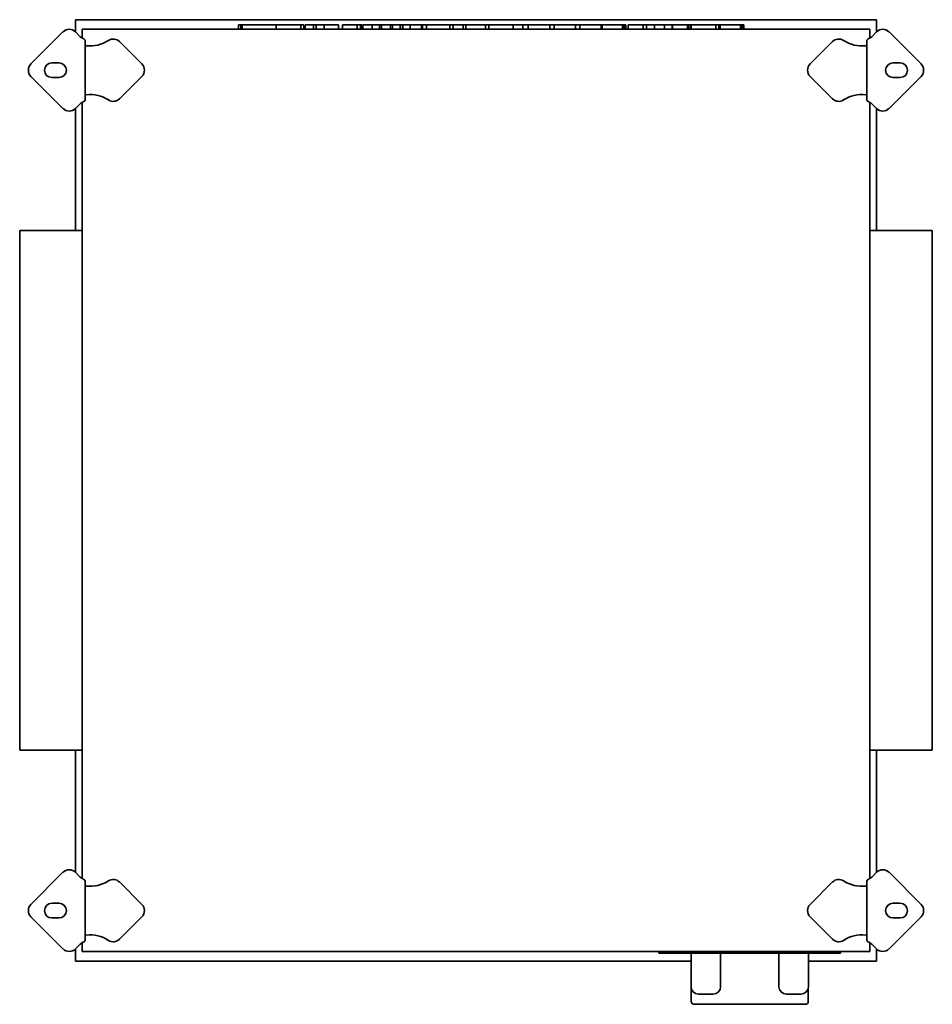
# Model space of a CAD drawing. Header units: millimetres. Extents: x 318 to 942, y 109 to 782.
import ezdxf

# ---------------------------------------------------------------- set-up
doc = ezdxf.new("R2010")
doc.units = ezdxf.units.MM
doc.header["$LTSCALE"] = 3
doc.layers.add('Krawędzie widoczne(ISO)', color=7, linetype='Continuous', lineweight=35, true_color=0x262659)

msp = doc.modelspace()

# ---------------------------------------------------------------- linework, layer by layer
at = {"layer": 'Krawędzie widoczne(ISO)'}
for p, q in [((903.5, 781.75), (356.5, 781.75)), ((356.5, 781.75), (356.5, 773.28)), ((903.5, 773.28), (903.5, 781.75)), ((325.96, 751.49), (347.88, 773.41)), ((356.37, 773.41), (359.2, 770.58)), ((899, 775.25), (361, 775.25)), ((361, 775.25), (361, 769.22)), ((467.71, 778.25), (469.4, 778.25)), ((467.71, 778.25), (467.71, 775.25)), ((469.4, 778.25), (469.4, 775.25)), ((469.4, 778.25), (470.38, 778.25)), ((470.38, 778.25), (470.38, 775.25)), ((470.38, 778.25), (492.76, 778.25)), ((492.76, 778.25), (493.54, 778.25)), ((493.54, 778.25), (493.54, 775.25)), ((493.54, 778.25), (500.06, 778.25)), ((500.06, 778.25), (510.36, 778.25)), ((510.36, 778.25), (510.36, 775.25)), ((510.36, 778.25), (511.56, 778.25)), ((511.56, 778.25), (512.49, 778.25)), ((512.49, 778.25), (512.49, 775.25)), ((513.23, 778.25), (513.23, 775.25)), ((513.23, 778.25), (518.89, 778.25)), ((518.89, 778.25), (518.89, 775.25)), ((518.89, 778.25), (520.8, 778.25)), ((520.8, 778.25), (520.8, 775.25)), ((520.8, 778.25), (526.34, 778.25)), ((526.34, 778.25), (529.28, 778.25)), ((526.34, 778.25), (526.34, 775.25)), ((529.28, 778.25), (536.14, 778.25)), ((536.14, 778.25), (536.14, 775.25)), ((538.72, 778.25), (538.72, 775.25)), ((538.72, 778.25), (541.88, 778.25)), ((541.88, 778.25), (548.84, 778.25)), ((548.84, 778.25), (551.19, 778.25)), ((548.84, 778.25), (548.84, 775.25)), ((551.19, 778.25), (551.95, 778.25)), ((551.19, 778.25), (551.19, 775.25)), ((551.95, 778.25), (551.95, 775.25)), ((552.69, 778.25), (555.55, 778.25)), ((552.69, 778.25), (552.69, 775.25)), ((555.55, 778.25), (559.12, 778.25)), ((559.12, 778.25), (564.14, 778.25)), ((559.12, 778.25), (559.12, 775.25)), ((564.14, 778.25), (565.41, 778.25)), ((564.14, 778.25), (564.14, 775.25)), ((565.41, 778.25), (571.7, 778.25)), ((565.41, 778.25), (565.41, 775.25)), ((571.7, 778.25), (572.94, 778.25)), ((571.7, 778.25), (571.7, 775.25)), ((572.94, 778.25), (578.11, 778.25)), ((572.94, 778.25), (572.94, 775.25)), ((578.11, 778.25), (578.52, 778.25)), ((578.11, 778.25), (578.11, 775.25)), ((578.52, 778.25), (578.52, 775.25)), ((578.52, 778.25), (580.11, 778.25)), ((580.11, 778.25), (585.1, 778.25)), ((580.11, 778.25), (580.11, 775.25)), ((585.1, 778.25), (592.83, 778.25)), ((585.1, 778.25), (585.1, 775.25)), ((592.83, 778.25), (593.5, 778.25)), ((592.83, 778.25), (592.83, 775.25)), ((593.5, 778.25), (596.09, 778.25)), ((593.5, 778.25), (593.5, 775.25)), ((596.09, 778.25), (604.08, 778.25)), ((596.09, 778.25), (596.09, 775.25)), ((604.08, 778.25), (609.99, 778.25)), ((609.99, 778.25), (612.07, 778.25)), ((612.07, 778.25), (614.3, 778.25)), ((612.07, 778.25), (612.07, 775.25)), ((614.3, 778.25), (621.14, 778.25)), ((614.3, 778.25), (614.3, 775.25)), ((621.14, 778.25), (621.58, 778.25)), ((621.14, 778.25), (621.14, 775.25)), ((621.58, 778.25), (623.01, 778.25)), ((623.01, 778.25), (636.53, 778.25)), ((623.01, 778.25), (623.01, 775.25)), ((636.53, 778.25), (638.76, 778.25)), ((636.53, 778.25), (636.53, 775.25)), ((638.76, 778.25), (648.55, 778.25)), ((638.76, 778.25), (638.76, 775.25)), ((648.55, 778.25), (652.56, 778.25)), ((652.56, 778.25), (655.33, 778.25)), ((655.33, 778.25), (659.43, 778.25)), ((655.33, 778.25), (655.33, 775.25)), ((659.43, 778.25), (661.88, 778.25)), ((661.88, 778.25), (661.88, 775.25)), ((661.88, 778.25), (664.84, 778.25)), ((664.84, 778.25), (665.65, 778.25)), ((665.65, 778.25), (672.38, 778.25)), ((665.65, 778.25), (665.65, 775.25)), ((672.38, 778.25), (678.36, 778.25)), ((678.36, 778.25), (680.5, 778.25)), ((680.5, 778.25), (682.2, 778.25)), ((680.5, 778.25), (680.5, 775.25)), ((682.2, 778.25), (683.4, 778.25)), ((683.4, 778.25), (689.9, 778.25)), ((683.4, 778.25), (683.4, 775.25)), ((689.9, 778.25), (695.94, 778.25)), ((695.94, 778.25), (698.07, 778.25)), ((698.07, 778.25), (700.92, 778.25)), ((698.07, 778.25), (698.07, 775.25)), ((700.92, 778.25), (707.42, 778.25)), ((700.92, 778.25), (700.92, 775.25)), ((707.42, 778.25), (713.46, 778.25)), ((713.46, 778.25), (715.59, 778.25)), ((715.59, 778.25), (715.59, 775.25)), ((715.59, 778.25), (716.24, 778.25)), ((716.24, 778.25), (717.78, 778.25)), ((716.24, 778.25), (716.24, 775.25)), ((717.78, 778.25), (719.65, 778.25)), ((719.65, 778.25), (722.81, 778.25)), ((722.81, 778.25), (730.01, 778.25)), ((730.01, 778.25), (730.53, 778.25)), ((730.01, 778.25), (730.01, 775.25)), ((730.53, 778.25), (731.34, 778.25)), ((730.53, 778.25), (730.53, 775.25)), ((731.34, 778.25), (732.32, 778.25)), ((731.34, 778.25), (731.34, 775.25)), ((732.32, 778.25), (732.32, 775.25)), ((733.96, 778.25), (737.12, 778.25)), ((733.96, 778.25), (733.96, 775.25)), ((737.12, 778.25), (744.08, 778.25)), ((744.08, 778.25), (746.44, 778.25)), ((744.08, 778.25), (744.08, 775.25)), ((746.44, 778.25), (746.49, 778.25)), ((746.44, 778.25), (746.44, 775.25)), ((746.49, 778.25), (746.49, 775.25)), ((746.49, 778.25), (751.9, 778.25)), ((751.9, 778.25), (751.9, 775.25)), ((751.9, 778.25), (758.74, 778.25)), ((758.74, 778.25), (759.18, 778.25)), ((758.74, 778.25), (758.74, 775.25)), ((759.18, 778.25), (761.46, 778.25)), ((761.46, 778.25), (762.91, 778.25)), ((762.91, 778.25), (763.94, 778.25)), ((763.94, 778.25), (763.94, 775.25)), ((764.25, 778.25), (767.42, 778.25)), ((764.25, 778.25), (764.25, 775.25)), ((767.42, 778.25), (774.55, 778.25)), ((774.55, 778.25), (775.43, 778.25)), ((774.55, 778.25), (774.55, 775.25)), ((775.43, 778.25), (775.43, 775.25)), ((775.43, 778.25), (776.85, 778.25)), ((776.85, 778.25), (776.85, 775.25)), ((776.95, 778.25), (783.47, 778.25)), ((776.95, 778.25), (776.95, 775.25)), ((783.47, 778.25), (793.76, 778.25)), ((793.76, 778.25), (794.97, 778.25)), ((793.76, 778.25), (793.76, 775.25)), ((794.97, 778.25), (795.9, 778.25)), ((795.9, 778.25), (795.9, 775.25)), ((796.04, 778.25), (796.85, 778.25)), ((796.04, 778.25), (796.04, 775.25)), ((796.85, 778.25), (798.4, 778.25)), ((796.85, 778.25), (796.85, 775.25)), ((798.4, 778.25), (800.26, 778.25)), ((800.26, 778.25), (803.42, 778.25)), ((803.42, 778.25), (810.63, 778.25)), ((810.63, 778.25), (811.14, 778.25)), ((810.63, 778.25), (810.63, 775.25)), ((811.14, 778.25), (811.95, 778.25)), ((811.14, 778.25), (811.14, 775.25)), ((811.95, 778.25), (812.93, 778.25)), ((811.95, 778.25), (811.95, 775.25)), ((812.93, 778.25), (812.93, 775.25)), ((899, 769.22), (899, 775.25)), ((900.8, 770.58), (903.63, 773.41)), ((912.12, 773.41), (934.04, 751.49)), ((363, 767.62), (363, 726.88)), ((386.48, 766.79), (401.78, 751.49)), ((858.22, 751.49), (873.52, 766.79)), ((897, 726.88), (897, 767.62)), ((340.21, 752.25), (345.21, 752.25)), ((914.79, 752.25), (919.79, 752.25)), ((347.88, 721.09), (325.96, 743.01)), ((345.21, 742.25), (340.21, 742.25)), ((401.78, 743.01), (386.48, 727.71)), ((873.52, 727.71), (858.22, 743.01)), ((934.04, 743.01), (912.12, 721.09)), ((919.79, 742.25), (914.79, 742.25)), ((359.2, 723.92), (356.37, 721.09)), ((356.5, 721.22), (356.5, 637.75)), ((361, 725.28), (361, 195.22)), ((899, 195.22), (899, 725.28)), ((903.63, 721.09), (900.8, 723.92)), ((903.5, 637.75), (903.5, 721.22)), ((318.3, 637.75), (318.3, 282.75)), ((361, 637.75), (318.3, 637.75)), ((941.7, 637.75), (899, 637.75)), ((941.7, 282.75), (941.7, 637.75)), ((361, 282.75), (318.3, 282.75)), ((356.5, 282.75), (356.5, 199.28)), ((941.7, 282.75), (899, 282.75)), ((903.5, 199.28), (903.5, 282.75)), ((325.96, 177.49), (347.88, 199.41)), ((356.37, 199.41), (359.2, 196.58)), ((900.8, 196.58), (903.63, 199.41)), ((912.12, 199.41), (934.04, 177.49)), ((363, 193.62), (363, 152.88)), ((386.48, 192.79), (401.78, 177.49)), ((858.22, 177.49), (873.52, 192.79)), ((897, 152.88), (897, 193.62)), ((340.21, 178.25), (345.21, 178.25)), ((914.79, 178.25), (919.79, 178.25)), ((347.88, 147.09), (325.96, 169.01)), ((345.21, 168.25), (340.21, 168.25)), ((401.78, 169.01), (386.48, 153.71)), ((873.52, 153.71), (858.22, 169.01)), ((934.04, 169.01), (912.12, 147.09)), ((919.79, 168.25), (914.79, 168.25)), ((359.2, 149.92), (356.37, 147.09)), ((361, 151.28), (361, 145.25)), ((899, 145.25), (899, 151.28)), ((903.63, 147.09), (900.8, 149.92)), ((356.5, 147.22), (356.5, 138.75)), ((361, 145.25), (899, 145.25)), ((755, 145.25), (755, 144.25)), ((759, 144.25), (755, 144.25)), ((759, 144.25), (875, 144.25)), ((776.9, 144.25), (776.9, 121.25)), ((797.1, 144.25), (797.1, 121.25)), ((836.9, 144.25), (836.9, 121.25)), ((857.1, 144.25), (857.1, 121.25)), ((879, 144.25), (875, 144.25)), ((879, 144.25), (879, 145.25)), ((903.5, 138.75), (903.5, 147.22)), ((356.5, 138.75), (776.9, 138.75)), ((857.1, 138.75), (903.5, 138.75)), ((777, 120.26), (777, 111.25)), ((792.1, 116.25), (781.9, 116.25)), ((852.1, 116.25), (841.9, 116.25)), ((857, 120.26), (857, 111.25)), ((855, 109.25), (779, 109.25))]:
    msp.add_line(p, q, dxfattribs=at)
for centre, radius, start, end in [((352.13, 769.17), 6, 45, 135), ((907.87, 769.17), 6, 45, 135), ((375.46, 786.85), 23, 225, 228.43233), ((366.42, 786.85), 23, 263.45491, 303.05946), ((382.24, 762.54), 6, 45, 123.05946), ((877.76, 762.54), 6, 56.94054, 135), ((893.58, 786.85), 23, 236.94054, 276.54509), ((884.54, 786.85), 23, 311.56767, 315), ((330.21, 747.25), 6, 135, 225), ((340.21, 747.25), 5, 90, 270), ((345.21, 747.25), 5, 270, 90), ((397.53, 747.25), 6, 315, 45), ((862.47, 747.25), 6, 135, 225), ((914.79, 747.25), 5, 90, 270), ((919.79, 747.25), 5, 270, 90), ((929.79, 747.25), 6, 315, 45), ((366.42, 707.65), 23, 56.94054, 96.54509), ((382.24, 731.96), 6, 236.94054, 315), ((877.76, 731.96), 6, 225, 303.05946), ((893.58, 707.65), 23, 83.45491, 123.05946), ((352.13, 725.33), 6, 225, 315), ((375.46, 707.65), 23, 131.56767, 135), ((884.54, 707.65), 23, 45, 48.43233), ((907.87, 725.33), 6, 225, 315), ((352.13, 195.17), 6, 45, 135), ((375.46, 212.85), 23, 225, 228.43233), ((884.54, 212.85), 23, 311.56767, 315), ((907.87, 195.17), 6, 45, 135), ((366.42, 212.85), 23, 263.45491, 303.05946), ((382.24, 188.54), 6, 45, 123.05946), ((877.76, 188.54), 6, 56.94054, 135), ((893.58, 212.85), 23, 236.94054, 276.54509), ((330.21, 173.25), 6, 135, 225), ((340.21, 173.25), 5, 90, 270), ((345.21, 173.25), 5, 270, 90), ((397.53, 173.25), 6, 315, 45), ((862.47, 173.25), 6, 135, 225), ((914.79, 173.25), 5, 90, 270), ((919.79, 173.25), 5, 270, 90), ((929.79, 173.25), 6, 315, 45), ((366.42, 133.65), 23, 56.94054, 96.54509), ((893.58, 133.65), 23, 83.45491, 123.05946), ((375.46, 133.65), 23, 131.56767, 135), ((382.24, 157.96), 6, 236.94054, 315), ((877.76, 157.96), 6, 225, 303.05946), ((884.54, 133.65), 23, 45, 48.43233), ((352.13, 151.33), 6, 225, 315), ((907.87, 151.33), 6, 225, 315), ((781.9, 121.25), 5, 180, 270), ((792.1, 121.25), 5, 270, 0), ((841.9, 121.25), 5, 180, 270), ((852.1, 121.25), 5, 270, 0), ((779, 111.25), 2, 180, 270), ((855, 111.25), 2, 270, 0)]:
    msp.add_arc(centre, radius, start, end, dxfattribs=at)
for points, knots in [([(363, 767.62), (363, 767.77), (362.92, 767.92), (362.64, 768.24), (362.42, 768.4), (361.9, 768.73), (361.59, 768.91), (361.09, 769.18), (360.91, 769.27), (360.56, 769.45), (360.38, 769.54), (360.2, 769.64)], [0, 0, 0, 0, 0.1211213, 0.1211213, 0.2427051, 0.2427051, 0.3638749, 0.3638749, 0.4245444, 0.4245444, 0.4853945, 0.4853945, 0.4853945, 0.4853945]), ([(899.8, 769.64), (899.44, 769.45), (899.08, 769.27), (898.41, 768.91), (898.1, 768.74), (897.58, 768.4), (897.37, 768.24), (897.08, 767.92), (897, 767.77), (897, 767.62)], [0, 0, 0, 0, 0.1219861, 0.1219861, 0.243369, 0.243369, 0.3653617, 0.3653617, 0.48689, 0.48689, 0.48689, 0.48689]), ([(363.8, 764), (363.79, 764), (363.77, 764), (363.76, 764.01), (363.74, 764.01), (363.73, 764.02), (363.71, 764.02), (363.7, 764.02), (363.68, 764.03), (363.67, 764.03), (363.66, 764.04), (363.64, 764.04), (363.63, 764.04), (363.61, 764.05), (363.6, 764.05), (363.58, 764.06), (363.57, 764.06), (363.56, 764.06), (363.54, 764.07), (363.53, 764.07), (363.52, 764.08), (363.5, 764.08), (363.5, 764.08), (363.49, 764.08), (363.49, 764.08), (363.48, 764.09), (363.47, 764.09), (363.46, 764.09), (363.45, 764.1), (363.44, 764.1), (363.42, 764.11), (363.41, 764.11), (363.4, 764.12), (363.39, 764.12), (363.37, 764.13), (363.36, 764.13), (363.35, 764.14), (363.34, 764.14), (363.32, 764.15), (363.31, 764.15), (363.3, 764.16), (363.29, 764.16), (363.28, 764.17), (363.27, 764.17), (363.26, 764.18), (363.25, 764.18), (363.24, 764.18), (363.23, 764.19), (363.23, 764.19), (363.22, 764.19), (363.22, 764.2), (363.22, 764.2), (363.21, 764.2), (363.2, 764.21), (363.19, 764.21), (363.18, 764.22), (363.17, 764.22), (363.16, 764.23), (363.15, 764.24), (363.14, 764.24), (363.14, 764.25), (363.13, 764.25), (363.12, 764.26), (363.11, 764.26), (363.11, 764.27), (363.1, 764.28), (363.09, 764.28), (363.09, 764.29), (363.08, 764.29), (363.07, 764.3), (363.07, 764.31), (363.06, 764.31), (363.06, 764.32), (363.05, 764.32), (363.05, 764.33), (363.04, 764.34), (363.04, 764.34), (363.03, 764.35), (363.03, 764.36), (363.02, 764.36), (363.02, 764.37), (363.02, 764.38), (363.02, 764.38), (363.01, 764.39), (363.01, 764.4), (363.01, 764.4), (363.01, 764.41), (363, 764.42), (363, 764.42), (363, 764.43), (363, 764.44), (363, 764.44), (363, 764.45), (363, 764.46)], [0, 0, 0, 0, 0.0045101, 0.0045101, 0.0045101, 0.0090347, 0.0090347, 0.0090347, 0.0135712, 0.0135712, 0.0135712, 0.0181164, 0.0181164, 0.0181164, 0.0226675, 0.0226675, 0.0226675, 0.0272215, 0.0272215, 0.0272215, 0.0317752, 0.0317752, 0.0317752, 0.0329356, 0.0329356, 0.0329356, 0.0363326, 0.0363326, 0.0363326, 0.0409077, 0.0409077, 0.0409077, 0.0454982, 0.0454982, 0.0454982, 0.0501006, 0.0501006, 0.0501006, 0.0547115, 0.0547115, 0.0547115, 0.0593273, 0.0593273, 0.0593273, 0.0639446, 0.0639446, 0.0639446, 0.0669649, 0.0669649, 0.0669649, 0.0685613, 0.0685613, 0.0685613, 0.0731932, 0.0731932, 0.0731932, 0.0778428, 0.0778428, 0.0778428, 0.0825066, 0.0825066, 0.0825066, 0.0871814, 0.0871814, 0.0871814, 0.0918634, 0.0918634, 0.0918634, 0.0965493, 0.0965493, 0.0965493, 0.100365, 0.100365, 0.100365, 0.105938, 0.105938, 0.105938, 0.1106614, 0.1106614, 0.1106614, 0.115401, 0.115401, 0.115401, 0.1201519, 0.1201519, 0.1201519, 0.1249091, 0.1249091, 0.1249091, 0.1296672, 0.1296672, 0.1296672, 0.1344212, 0.1344212, 0.1344212, 0.1344212]), ([(897, 764.46), (897, 764.45), (897, 764.44), (897, 764.44), (897, 764.43), (897, 764.42), (897, 764.42), (896.99, 764.41), (896.99, 764.4), (896.99, 764.4), (896.99, 764.39), (896.98, 764.38), (896.98, 764.38), (896.98, 764.37), (896.98, 764.36), (896.97, 764.36), (896.97, 764.35), (896.96, 764.34), (896.96, 764.34), (896.95, 764.33), (896.95, 764.32), (896.94, 764.32), (896.94, 764.31), (896.93, 764.31), (896.93, 764.3), (896.92, 764.29), (896.91, 764.29), (896.91, 764.28), (896.9, 764.28), (896.89, 764.27), (896.89, 764.26), (896.88, 764.26), (896.87, 764.25), (896.86, 764.25), (896.86, 764.24), (896.85, 764.24), (896.84, 764.23), (896.83, 764.22), (896.82, 764.22), (896.81, 764.21), (896.8, 764.21), (896.79, 764.2), (896.78, 764.2), (896.77, 764.19), (896.76, 764.19), (896.75, 764.18), (896.74, 764.18), (896.74, 764.17), (896.73, 764.17), (896.73, 764.17), (896.72, 764.17), (896.72, 764.17), (896.71, 764.16), (896.7, 764.16), (896.69, 764.15), (896.68, 764.15), (896.66, 764.14), (896.65, 764.14), (896.64, 764.13), (896.63, 764.13), (896.61, 764.12), (896.6, 764.12), (896.59, 764.11), (896.58, 764.11), (896.56, 764.1), (896.55, 764.1), (896.54, 764.09), (896.52, 764.09), (896.51, 764.09), (896.5, 764.08), (896.49, 764.08), (896.49, 764.08), (896.48, 764.08), (896.47, 764.07), (896.47, 764.07), (896.46, 764.07), (896.44, 764.06), (896.43, 764.06), (896.42, 764.06), (896.4, 764.05), (896.39, 764.05), (896.37, 764.04), (896.36, 764.04), (896.34, 764.04), (896.33, 764.03), (896.32, 764.03), (896.3, 764.02), (896.29, 764.02), (896.27, 764.02), (896.26, 764.01), (896.24, 764.01), (896.23, 764), (896.21, 764), (896.2, 764)], [0, 0, 0, 0, 0.0047728, 0.0047728, 0.0047728, 0.0095512, 0.0095512, 0.0095512, 0.0143301, 0.0143301, 0.0143301, 0.0191047, 0.0191047, 0.0191047, 0.0238701, 0.0238701, 0.0238701, 0.0286216, 0.0286216, 0.0286216, 0.0333544, 0.0333544, 0.0333544, 0.0382298, 0.0382298, 0.0382298, 0.0427614, 0.0427614, 0.0427614, 0.0474593, 0.0474593, 0.0474593, 0.0521542, 0.0521542, 0.0521542, 0.0568425, 0.0568425, 0.0568425, 0.0615206, 0.0615206, 0.0615206, 0.0661851, 0.0661851, 0.0661851, 0.0708326, 0.0708326, 0.0708326, 0.0744107, 0.0744107, 0.0744107, 0.0754605, 0.0754605, 0.0754605, 0.080083, 0.080083, 0.080083, 0.0847043, 0.0847043, 0.0847043, 0.0893209, 0.0893209, 0.0893209, 0.0939292, 0.0939292, 0.0939292, 0.0985257, 0.0985257, 0.0985257, 0.1031072, 0.1031072, 0.1031072, 0.1049061, 0.1049061, 0.1049061, 0.1076745, 0.1076745, 0.1076745, 0.112241, 0.112241, 0.112241, 0.1168056, 0.1168056, 0.1168056, 0.1213652, 0.1213652, 0.1213652, 0.125917, 0.125917, 0.125917, 0.1304582, 0.1304582, 0.1304582, 0.1349859, 0.1349859, 0.1349859, 0.1349859]), ([(360.2, 724.86), (360.56, 725.05), (360.92, 725.23), (361.59, 725.59), (361.9, 725.76), (362.42, 726.1), (362.63, 726.26), (362.92, 726.58), (363, 726.73), (363, 726.88)], [0, 0, 0, 0, 0.1219861, 0.1219861, 0.243369, 0.243369, 0.3653617, 0.3653617, 0.48689, 0.48689, 0.48689, 0.48689]), ([(363, 730.04), (363, 730.05), (363, 730.06), (363, 730.06), (363, 730.07), (363, 730.08), (363, 730.08), (363.01, 730.09), (363.01, 730.1), (363.01, 730.1), (363.01, 730.11), (363.02, 730.12), (363.02, 730.12), (363.02, 730.13), (363.02, 730.14), (363.03, 730.14), (363.03, 730.15), (363.04, 730.16), (363.04, 730.16), (363.05, 730.17), (363.05, 730.18), (363.06, 730.18), (363.06, 730.19), (363.07, 730.19), (363.07, 730.2), (363.08, 730.21), (363.09, 730.21), (363.09, 730.22), (363.1, 730.22), (363.11, 730.23), (363.11, 730.24), (363.12, 730.24), (363.13, 730.25), (363.14, 730.25), (363.14, 730.26), (363.15, 730.26), (363.16, 730.27), (363.17, 730.28), (363.18, 730.28), (363.19, 730.29), (363.2, 730.29), (363.21, 730.3), (363.22, 730.3), (363.23, 730.31), (363.24, 730.31), (363.25, 730.32), (363.26, 730.32), (363.26, 730.33), (363.27, 730.33), (363.27, 730.33), (363.28, 730.33), (363.28, 730.33), (363.29, 730.34), (363.3, 730.34), (363.31, 730.35), (363.32, 730.35), (363.34, 730.36), (363.35, 730.36), (363.36, 730.37), (363.37, 730.37), (363.39, 730.38), (363.4, 730.38), (363.41, 730.39), (363.42, 730.39), (363.44, 730.4), (363.45, 730.4), (363.46, 730.41), (363.48, 730.41), (363.49, 730.41), (363.5, 730.42), (363.51, 730.42), (363.51, 730.42), (363.52, 730.42), (363.53, 730.43), (363.53, 730.43), (363.54, 730.43), (363.56, 730.44), (363.57, 730.44), (363.58, 730.44), (363.6, 730.45), (363.61, 730.45), (363.63, 730.46), (363.64, 730.46), (363.66, 730.46), (363.67, 730.47), (363.68, 730.47), (363.7, 730.48), (363.71, 730.48), (363.73, 730.48), (363.74, 730.49), (363.76, 730.49), (363.77, 730.5), (363.79, 730.5), (363.8, 730.5)], [0, 0, 0, 0, 0.0047728, 0.0047728, 0.0047728, 0.0095512, 0.0095512, 0.0095512, 0.0143301, 0.0143301, 0.0143301, 0.0191047, 0.0191047, 0.0191047, 0.0238701, 0.0238701, 0.0238701, 0.0286216, 0.0286216, 0.0286216, 0.0333544, 0.0333544, 0.0333544, 0.0382298, 0.0382298, 0.0382298, 0.0427614, 0.0427614, 0.0427614, 0.0474593, 0.0474593, 0.0474593, 0.0521542, 0.0521542, 0.0521542, 0.0568425, 0.0568425, 0.0568425, 0.0615206, 0.0615206, 0.0615206, 0.0661851, 0.0661851, 0.0661851, 0.0708326, 0.0708326, 0.0708326, 0.0744107, 0.0744107, 0.0744107, 0.0754605, 0.0754605, 0.0754605, 0.080083, 0.080083, 0.080083, 0.0847043, 0.0847043, 0.0847043, 0.0893209, 0.0893209, 0.0893209, 0.0939292, 0.0939292, 0.0939292, 0.0985257, 0.0985257, 0.0985257, 0.1031072, 0.1031072, 0.1031072, 0.1049061, 0.1049061, 0.1049061, 0.1076745, 0.1076745, 0.1076745, 0.112241, 0.112241, 0.112241, 0.1168056, 0.1168056, 0.1168056, 0.1213652, 0.1213652, 0.1213652, 0.125917, 0.125917, 0.125917, 0.1304582, 0.1304582, 0.1304582, 0.1349859, 0.1349859, 0.1349859, 0.1349859]), ([(896.2, 730.5), (896.21, 730.5), (896.23, 730.5), (896.24, 730.49), (896.26, 730.49), (896.27, 730.48), (896.29, 730.48), (896.3, 730.48), (896.32, 730.47), (896.33, 730.47), (896.34, 730.46), (896.36, 730.46), (896.37, 730.46), (896.39, 730.45), (896.4, 730.45), (896.42, 730.44), (896.43, 730.44), (896.44, 730.44), (896.46, 730.43), (896.47, 730.43), (896.48, 730.42), (896.5, 730.42), (896.5, 730.42), (896.51, 730.42), (896.51, 730.42), (896.52, 730.41), (896.53, 730.41), (896.54, 730.41), (896.55, 730.4), (896.56, 730.4), (896.58, 730.39), (896.59, 730.39), (896.6, 730.38), (896.61, 730.38), (896.63, 730.37), (896.64, 730.37), (896.65, 730.36), (896.66, 730.36), (896.68, 730.35), (896.69, 730.35), (896.7, 730.34), (896.71, 730.34), (896.72, 730.33), (896.73, 730.33), (896.74, 730.32), (896.75, 730.32), (896.76, 730.32), (896.77, 730.31), (896.77, 730.31), (896.78, 730.31), (896.78, 730.3), (896.78, 730.3), (896.79, 730.3), (896.8, 730.29), (896.81, 730.29), (896.82, 730.28), (896.83, 730.28), (896.84, 730.27), (896.85, 730.26), (896.86, 730.26), (896.86, 730.25), (896.87, 730.25), (896.88, 730.24), (896.89, 730.24), (896.89, 730.23), (896.9, 730.22), (896.91, 730.22), (896.91, 730.21), (896.92, 730.21), (896.93, 730.2), (896.93, 730.19), (896.94, 730.19), (896.94, 730.18), (896.95, 730.18), (896.95, 730.17), (896.96, 730.16), (896.96, 730.16), (896.97, 730.15), (896.97, 730.14), (896.98, 730.14), (896.98, 730.13), (896.98, 730.12), (896.98, 730.12), (896.99, 730.11), (896.99, 730.1), (896.99, 730.1), (896.99, 730.09), (897, 730.08), (897, 730.08), (897, 730.07), (897, 730.06), (897, 730.06), (897, 730.05), (897, 730.04)], [0, 0, 0, 0, 0.0045101, 0.0045101, 0.0045101, 0.0090347, 0.0090347, 0.0090347, 0.0135712, 0.0135712, 0.0135712, 0.0181164, 0.0181164, 0.0181164, 0.0226675, 0.0226675, 0.0226675, 0.0272215, 0.0272215, 0.0272215, 0.0317752, 0.0317752, 0.0317752, 0.0329356, 0.0329356, 0.0329356, 0.0363326, 0.0363326, 0.0363326, 0.0409077, 0.0409077, 0.0409077, 0.0454982, 0.0454982, 0.0454982, 0.0501006, 0.0501006, 0.0501006, 0.0547115, 0.0547115, 0.0547115, 0.0593273, 0.0593273, 0.0593273, 0.0639446, 0.0639446, 0.0639446, 0.0669649, 0.0669649, 0.0669649, 0.0685613, 0.0685613, 0.0685613, 0.0731932, 0.0731932, 0.0731932, 0.0778428, 0.0778428, 0.0778428, 0.0825066, 0.0825066, 0.0825066, 0.0871814, 0.0871814, 0.0871814, 0.0918634, 0.0918634, 0.0918634, 0.0965493, 0.0965493, 0.0965493, 0.100365, 0.100365, 0.100365, 0.105938, 0.105938, 0.105938, 0.1106614, 0.1106614, 0.1106614, 0.115401, 0.115401, 0.115401, 0.1201519, 0.1201519, 0.1201519, 0.1249091, 0.1249091, 0.1249091, 0.1296672, 0.1296672, 0.1296672, 0.1344212, 0.1344212, 0.1344212, 0.1344212]), ([(897, 726.88), (897, 726.73), (897.08, 726.58), (897.36, 726.26), (897.58, 726.1), (898.1, 725.77), (898.41, 725.59), (898.91, 725.32), (899.09, 725.23), (899.44, 725.05), (899.62, 724.96), (899.8, 724.86)], [0, 0, 0, 0, 0.1211213, 0.1211213, 0.2427051, 0.2427051, 0.3638749, 0.3638749, 0.4245444, 0.4245444, 0.4853945, 0.4853945, 0.4853945, 0.4853945]), ([(363, 193.62), (363, 193.77), (362.92, 193.92), (362.64, 194.24), (362.42, 194.4), (361.9, 194.73), (361.59, 194.91), (361.09, 195.18), (360.91, 195.27), (360.56, 195.45), (360.38, 195.54), (360.2, 195.64)], [0, 0, 0, 0, 0.1211213, 0.1211213, 0.2427051, 0.2427051, 0.3638749, 0.3638749, 0.4245444, 0.4245444, 0.4853945, 0.4853945, 0.4853945, 0.4853945]), ([(899.8, 195.64), (899.44, 195.45), (899.08, 195.27), (898.41, 194.91), (898.1, 194.74), (897.58, 194.4), (897.37, 194.24), (897.08, 193.92), (897, 193.77), (897, 193.62)], [0, 0, 0, 0, 0.1219861, 0.1219861, 0.243369, 0.243369, 0.3653617, 0.3653617, 0.48689, 0.48689, 0.48689, 0.48689]), ([(363.8, 190), (363.79, 190), (363.77, 190), (363.76, 190.01), (363.74, 190.01), (363.73, 190.02), (363.71, 190.02), (363.7, 190.02), (363.68, 190.03), (363.67, 190.03), (363.66, 190.04), (363.64, 190.04), (363.63, 190.04), (363.61, 190.05), (363.6, 190.05), (363.58, 190.06), (363.57, 190.06), (363.56, 190.06), (363.54, 190.07), (363.53, 190.07), (363.52, 190.08), (363.5, 190.08), (363.5, 190.08), (363.49, 190.08), (363.49, 190.08), (363.48, 190.09), (363.47, 190.09), (363.46, 190.09), (363.45, 190.1), (363.44, 190.1), (363.42, 190.11), (363.41, 190.11), (363.4, 190.12), (363.39, 190.12), (363.37, 190.13), (363.36, 190.13), (363.35, 190.14), (363.34, 190.14), (363.32, 190.15), (363.31, 190.15), (363.3, 190.16), (363.29, 190.16), (363.28, 190.17), (363.27, 190.17), (363.26, 190.18), (363.25, 190.18), (363.24, 190.18), (363.23, 190.19), (363.23, 190.19), (363.22, 190.19), (363.22, 190.2), (363.22, 190.2), (363.21, 190.2), (363.2, 190.21), (363.19, 190.21), (363.18, 190.22), (363.17, 190.22), (363.16, 190.23), (363.15, 190.24), (363.14, 190.24), (363.14, 190.25), (363.13, 190.25), (363.12, 190.26), (363.11, 190.26), (363.11, 190.27), (363.1, 190.28), (363.09, 190.28), (363.09, 190.29), (363.08, 190.29), (363.07, 190.3), (363.07, 190.31), (363.06, 190.31), (363.06, 190.32), (363.05, 190.32), (363.05, 190.33), (363.04, 190.34), (363.04, 190.34), (363.03, 190.35), (363.03, 190.36), (363.02, 190.36), (363.02, 190.37), (363.02, 190.38), (363.02, 190.38), (363.01, 190.39), (363.01, 190.4), (363.01, 190.4), (363.01, 190.41), (363, 190.42), (363, 190.42), (363, 190.43), (363, 190.44), (363, 190.44), (363, 190.45), (363, 190.46)], [0, 0, 0, 0, 0.0045101, 0.0045101, 0.0045101, 0.0090347, 0.0090347, 0.0090347, 0.0135712, 0.0135712, 0.0135712, 0.0181164, 0.0181164, 0.0181164, 0.0226675, 0.0226675, 0.0226675, 0.0272215, 0.0272215, 0.0272215, 0.0317752, 0.0317752, 0.0317752, 0.0329356, 0.0329356, 0.0329356, 0.0363326, 0.0363326, 0.0363326, 0.0409077, 0.0409077, 0.0409077, 0.0454982, 0.0454982, 0.0454982, 0.0501006, 0.0501006, 0.0501006, 0.0547115, 0.0547115, 0.0547115, 0.0593273, 0.0593273, 0.0593273, 0.0639446, 0.0639446, 0.0639446, 0.0669649, 0.0669649, 0.0669649, 0.0685613, 0.0685613, 0.0685613, 0.0731932, 0.0731932, 0.0731932, 0.0778428, 0.0778428, 0.0778428, 0.0825066, 0.0825066, 0.0825066, 0.0871814, 0.0871814, 0.0871814, 0.0918634, 0.0918634, 0.0918634, 0.0965493, 0.0965493, 0.0965493, 0.100365, 0.100365, 0.100365, 0.105938, 0.105938, 0.105938, 0.1106614, 0.1106614, 0.1106614, 0.115401, 0.115401, 0.115401, 0.1201519, 0.1201519, 0.1201519, 0.1249091, 0.1249091, 0.1249091, 0.1296672, 0.1296672, 0.1296672, 0.1344212, 0.1344212, 0.1344212, 0.1344212]), ([(897, 190.46), (897, 190.45), (897, 190.44), (897, 190.44), (897, 190.43), (897, 190.42), (897, 190.42), (896.99, 190.41), (896.99, 190.4), (896.99, 190.4), (896.99, 190.39), (896.98, 190.38), (896.98, 190.38), (896.98, 190.37), (896.98, 190.36), (896.97, 190.36), (896.97, 190.35), (896.96, 190.34), (896.96, 190.34), (896.95, 190.33), (896.95, 190.32), (896.94, 190.32), (896.94, 190.31), (896.93, 190.31), (896.93, 190.3), (896.92, 190.29), (896.91, 190.29), (896.91, 190.28), (896.9, 190.28), (896.89, 190.27), (896.89, 190.26), (896.88, 190.26), (896.87, 190.25), (896.86, 190.25), (896.86, 190.24), (896.85, 190.24), (896.84, 190.23), (896.83, 190.22), (896.82, 190.22), (896.81, 190.21), (896.8, 190.21), (896.79, 190.2), (896.78, 190.2), (896.77, 190.19), (896.76, 190.19), (896.75, 190.18), (896.74, 190.18), (896.74, 190.17), (896.73, 190.17), (896.73, 190.17), (896.72, 190.17), (896.72, 190.17), (896.71, 190.16), (896.7, 190.16), (896.69, 190.15), (896.68, 190.15), (896.66, 190.14), (896.65, 190.14), (896.64, 190.13), (896.63, 190.13), (896.61, 190.12), (896.6, 190.12), (896.59, 190.11), (896.58, 190.11), (896.56, 190.1), (896.55, 190.1), (896.54, 190.09), (896.52, 190.09), (896.51, 190.09), (896.5, 190.08), (896.49, 190.08), (896.49, 190.08), (896.48, 190.08), (896.47, 190.07), (896.47, 190.07), (896.46, 190.07), (896.44, 190.06), (896.43, 190.06), (896.42, 190.06), (896.4, 190.05), (896.39, 190.05), (896.37, 190.04), (896.36, 190.04), (896.34, 190.04), (896.33, 190.03), (896.32, 190.03), (896.3, 190.02), (896.29, 190.02), (896.27, 190.02), (896.26, 190.01), (896.24, 190.01), (896.23, 190), (896.21, 190), (896.2, 190)], [0, 0, 0, 0, 0.0047728, 0.0047728, 0.0047728, 0.0095512, 0.0095512, 0.0095512, 0.0143301, 0.0143301, 0.0143301, 0.0191047, 0.0191047, 0.0191047, 0.0238701, 0.0238701, 0.0238701, 0.0286216, 0.0286216, 0.0286216, 0.0333544, 0.0333544, 0.0333544, 0.0382298, 0.0382298, 0.0382298, 0.0427614, 0.0427614, 0.0427614, 0.0474593, 0.0474593, 0.0474593, 0.0521542, 0.0521542, 0.0521542, 0.0568425, 0.0568425, 0.0568425, 0.0615206, 0.0615206, 0.0615206, 0.0661851, 0.0661851, 0.0661851, 0.0708326, 0.0708326, 0.0708326, 0.0744107, 0.0744107, 0.0744107, 0.0754605, 0.0754605, 0.0754605, 0.080083, 0.080083, 0.080083, 0.0847043, 0.0847043, 0.0847043, 0.0893209, 0.0893209, 0.0893209, 0.0939292, 0.0939292, 0.0939292, 0.0985257, 0.0985257, 0.0985257, 0.1031072, 0.1031072, 0.1031072, 0.1049061, 0.1049061, 0.1049061, 0.1076745, 0.1076745, 0.1076745, 0.112241, 0.112241, 0.112241, 0.1168056, 0.1168056, 0.1168056, 0.1213652, 0.1213652, 0.1213652, 0.125917, 0.125917, 0.125917, 0.1304582, 0.1304582, 0.1304582, 0.1349859, 0.1349859, 0.1349859, 0.1349859]), ([(363, 156.04), (363, 156.05), (363, 156.06), (363, 156.06), (363, 156.07), (363, 156.08), (363, 156.08), (363.01, 156.09), (363.01, 156.1), (363.01, 156.1), (363.01, 156.11), (363.02, 156.12), (363.02, 156.12), (363.02, 156.13), (363.02, 156.14), (363.03, 156.14), (363.03, 156.15), (363.04, 156.16), (363.04, 156.16), (363.05, 156.17), (363.05, 156.18), (363.06, 156.18), (363.06, 156.19), (363.07, 156.19), (363.07, 156.2), (363.08, 156.21), (363.09, 156.21), (363.09, 156.22), (363.1, 156.22), (363.11, 156.23), (363.11, 156.24), (363.12, 156.24), (363.13, 156.25), (363.14, 156.25), (363.14, 156.26), (363.15, 156.26), (363.16, 156.27), (363.17, 156.28), (363.18, 156.28), (363.19, 156.29), (363.2, 156.29), (363.21, 156.3), (363.22, 156.3), (363.23, 156.31), (363.24, 156.31), (363.25, 156.32), (363.26, 156.32), (363.26, 156.33), (363.27, 156.33), (363.27, 156.33), (363.28, 156.33), (363.28, 156.33), (363.29, 156.34), (363.3, 156.34), (363.31, 156.35), (363.32, 156.35), (363.34, 156.36), (363.35, 156.36), (363.36, 156.37), (363.37, 156.37), (363.39, 156.38), (363.4, 156.38), (363.41, 156.39), (363.42, 156.39), (363.44, 156.4), (363.45, 156.4), (363.46, 156.41), (363.48, 156.41), (363.49, 156.41), (363.5, 156.42), (363.51, 156.42), (363.51, 156.42), (363.52, 156.42), (363.53, 156.43), (363.53, 156.43), (363.54, 156.43), (363.56, 156.44), (363.57, 156.44), (363.58, 156.44), (363.6, 156.45), (363.61, 156.45), (363.63, 156.46), (363.64, 156.46), (363.66, 156.46), (363.67, 156.47), (363.68, 156.47), (363.7, 156.48), (363.71, 156.48), (363.73, 156.48), (363.74, 156.49), (363.76, 156.49), (363.77, 156.5), (363.79, 156.5), (363.8, 156.5)], [0, 0, 0, 0, 0.0047728, 0.0047728, 0.0047728, 0.0095512, 0.0095512, 0.0095512, 0.0143301, 0.0143301, 0.0143301, 0.0191047, 0.0191047, 0.0191047, 0.0238701, 0.0238701, 0.0238701, 0.0286216, 0.0286216, 0.0286216, 0.0333544, 0.0333544, 0.0333544, 0.0382298, 0.0382298, 0.0382298, 0.0427614, 0.0427614, 0.0427614, 0.0474593, 0.0474593, 0.0474593, 0.0521542, 0.0521542, 0.0521542, 0.0568425, 0.0568425, 0.0568425, 0.0615206, 0.0615206, 0.0615206, 0.0661851, 0.0661851, 0.0661851, 0.0708326, 0.0708326, 0.0708326, 0.0744107, 0.0744107, 0.0744107, 0.0754605, 0.0754605, 0.0754605, 0.080083, 0.080083, 0.080083, 0.0847043, 0.0847043, 0.0847043, 0.0893209, 0.0893209, 0.0893209, 0.0939292, 0.0939292, 0.0939292, 0.0985257, 0.0985257, 0.0985257, 0.1031072, 0.1031072, 0.1031072, 0.1049061, 0.1049061, 0.1049061, 0.1076745, 0.1076745, 0.1076745, 0.112241, 0.112241, 0.112241, 0.1168056, 0.1168056, 0.1168056, 0.1213652, 0.1213652, 0.1213652, 0.125917, 0.125917, 0.125917, 0.1304582, 0.1304582, 0.1304582, 0.1349859, 0.1349859, 0.1349859, 0.1349859]), ([(896.2, 156.5), (896.21, 156.5), (896.23, 156.5), (896.24, 156.49), (896.26, 156.49), (896.27, 156.48), (896.29, 156.48), (896.3, 156.48), (896.32, 156.47), (896.33, 156.47), (896.34, 156.46), (896.36, 156.46), (896.37, 156.46), (896.39, 156.45), (896.4, 156.45), (896.42, 156.44), (896.43, 156.44), (896.44, 156.44), (896.46, 156.43), (896.47, 156.43), (896.48, 156.42), (896.5, 156.42), (896.5, 156.42), (896.51, 156.42), (896.51, 156.42), (896.52, 156.41), (896.53, 156.41), (896.54, 156.41), (896.55, 156.4), (896.56, 156.4), (896.58, 156.39), (896.59, 156.39), (896.6, 156.38), (896.61, 156.38), (896.63, 156.37), (896.64, 156.37), (896.65, 156.36), (896.66, 156.36), (896.68, 156.35), (896.69, 156.35), (896.7, 156.34), (896.71, 156.34), (896.72, 156.33), (896.73, 156.33), (896.74, 156.32), (896.75, 156.32), (896.76, 156.32), (896.77, 156.31), (896.77, 156.31), (896.78, 156.31), (896.78, 156.3), (896.78, 156.3), (896.79, 156.3), (896.8, 156.29), (896.81, 156.29), (896.82, 156.28), (896.83, 156.28), (896.84, 156.27), (896.85, 156.26), (896.86, 156.26), (896.86, 156.25), (896.87, 156.25), (896.88, 156.24), (896.89, 156.24), (896.89, 156.23), (896.9, 156.22), (896.91, 156.22), (896.91, 156.21), (896.92, 156.21), (896.93, 156.2), (896.93, 156.19), (896.94, 156.19), (896.94, 156.18), (896.95, 156.18), (896.95, 156.17), (896.96, 156.16), (896.96, 156.16), (896.97, 156.15), (896.97, 156.14), (896.98, 156.14), (896.98, 156.13), (896.98, 156.12), (896.98, 156.12), (896.99, 156.11), (896.99, 156.1), (896.99, 156.1), (896.99, 156.09), (897, 156.08), (897, 156.08), (897, 156.07), (897, 156.06), (897, 156.06), (897, 156.05), (897, 156.04)], [0, 0, 0, 0, 0.0045101, 0.0045101, 0.0045101, 0.0090347, 0.0090347, 0.0090347, 0.0135712, 0.0135712, 0.0135712, 0.0181164, 0.0181164, 0.0181164, 0.0226675, 0.0226675, 0.0226675, 0.0272215, 0.0272215, 0.0272215, 0.0317752, 0.0317752, 0.0317752, 0.0329356, 0.0329356, 0.0329356, 0.0363326, 0.0363326, 0.0363326, 0.0409077, 0.0409077, 0.0409077, 0.0454982, 0.0454982, 0.0454982, 0.0501006, 0.0501006, 0.0501006, 0.0547115, 0.0547115, 0.0547115, 0.0593273, 0.0593273, 0.0593273, 0.0639446, 0.0639446, 0.0639446, 0.0669649, 0.0669649, 0.0669649, 0.0685613, 0.0685613, 0.0685613, 0.0731932, 0.0731932, 0.0731932, 0.0778428, 0.0778428, 0.0778428, 0.0825066, 0.0825066, 0.0825066, 0.0871814, 0.0871814, 0.0871814, 0.0918634, 0.0918634, 0.0918634, 0.0965493, 0.0965493, 0.0965493, 0.100365, 0.100365, 0.100365, 0.105938, 0.105938, 0.105938, 0.1106614, 0.1106614, 0.1106614, 0.115401, 0.115401, 0.115401, 0.1201519, 0.1201519, 0.1201519, 0.1249091, 0.1249091, 0.1249091, 0.1296672, 0.1296672, 0.1296672, 0.1344212, 0.1344212, 0.1344212, 0.1344212]), ([(360.2, 150.86), (360.56, 151.05), (360.92, 151.23), (361.59, 151.59), (361.9, 151.76), (362.42, 152.1), (362.63, 152.26), (362.92, 152.58), (363, 152.73), (363, 152.88)], [0, 0, 0, 0, 0.1219861, 0.1219861, 0.243369, 0.243369, 0.3653617, 0.3653617, 0.48689, 0.48689, 0.48689, 0.48689]), ([(897, 152.88), (897, 152.73), (897.08, 152.58), (897.36, 152.26), (897.58, 152.1), (898.1, 151.77), (898.41, 151.59), (898.91, 151.32), (899.09, 151.23), (899.44, 151.05), (899.62, 150.96), (899.8, 150.86)], [0, 0, 0, 0, 0.1211213, 0.1211213, 0.2427051, 0.2427051, 0.3638749, 0.3638749, 0.4245444, 0.4245444, 0.4853945, 0.4853945, 0.4853945, 0.4853945])]:
    msp.add_open_spline(points, degree=3, knots=knots, dxfattribs=at)

doc.saveas('drawing.dxf')
